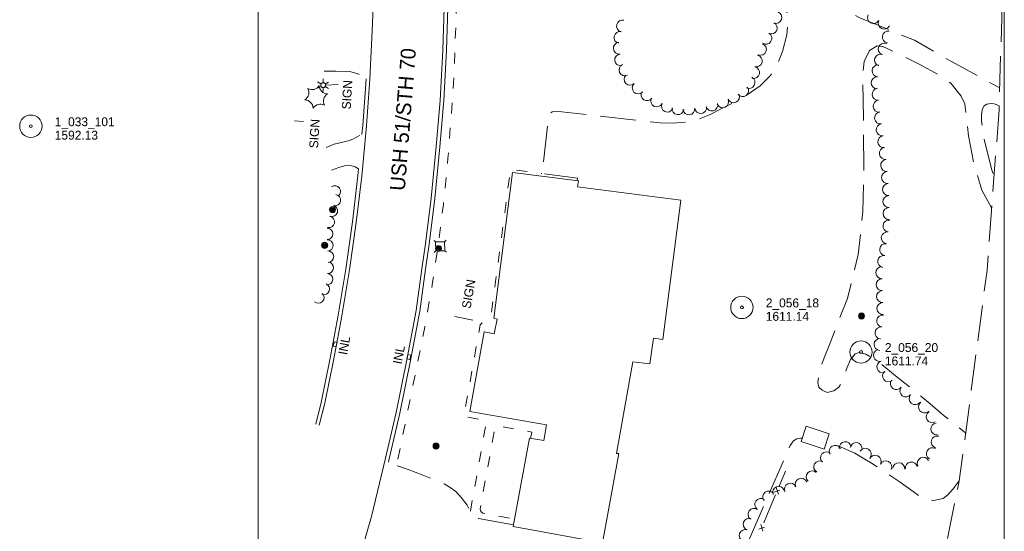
# Model space of a CAD drawing. Header units: feet. Extents: x 388115 to 389683, y 102500 to 104019.
# Tile 2 of 6: x 388340 to 389000, y 103054 to 103397. Entities that reach past the tile are written whole.
import ezdxf
from ezdxf.enums import TextEntityAlignment as Align

# ---------------------------------------------------------------- set-up
doc = ezdxf.new("R2010")
doc.units = ezdxf.units.FT
doc.header["$MEASUREMENT"] = 0
for name, pattern in [('DGN Style 3', [33.539646, 23.95689, -9.582756]), ('DGN Style 4', [38.354981, 19.165512, -9.582756, 0.023957, -9.582756]), ('DGN Style 5', [16.769823, 7.187067, -9.582756])]:
    doc.linetypes.add(name, pattern=pattern)
for name, color, linetype, lineweight in [('E_DWY', 73, 'DGN Style 3', 0), ('E_LAND_Vegetation', 21, 'Continuous', 0), ('E_MAP_GridLines', 251, 'Continuous', 0), ('E_MAP_Limits', 21, 'DGN Style 3', 0), ('E_MAP_PassPoints', 40, 'Continuous', 0), ('E_MISCPROP', 40, 'Continuous', 0), ('E_MISCPROP_HvyLine', 54, 'Continuous', 13), ('E_MISCPROP_Railing', 40, 'Continuous', 0), ('E_PATH_Sidewalk', 73, 'DGN Style 5', 0), ('E_RDWY', 40, 'Continuous', 13), ('E_RDWY_Name', 221, 'Continuous', 0), ('E_UTL_AboveGroundPipe', 40, 'DGN Style 4', 0)]:
    doc.layers.add(name, color=color, linetype=linetype, lineweight=lineweight)
doc.styles.add('Style-IGR_FONT_0', font='IGR_FONT_0.shx')

# ---------------------------------------------------------------- blocks, each defined once
blk = doc.blocks.new('PP')
at = {"layer": 'E_MAP_PassPoints', "color": 40, "linetype": 'Continuous', "lineweight": 0}
for radius in [7.5, 0.96]:
    blk.add_circle((0, 0), radius, dxfattribs=at)
blk = doc.blocks.new('INLT')
at = {"layer": 'E_MISCPROP_Railing', "color": 40, "linetype": 'Continuous', "lineweight": 0, "flags": 128}
blk.add_lwpolyline([(3, -2), (3, 0), (0, 0), (0, -2), (3, -2)], dxfattribs=at)
blk = doc.blocks.new('INL_2')
at = {"layer": 'E_MISCPROP_Railing', "color": 40, "linetype": 'Continuous', "lineweight": 0, "style": 'Style-IGR_FONT_0'}
blk.add_text('INL', height=6, rotation=359.99995, dxfattribs=at).set_placement((-5.74, -3.01))
blk = doc.blocks.new('INL_3')
at = {"layer": 'E_MISCPROP_Railing', "color": 40, "linetype": 'Continuous', "lineweight": 0, "style": 'Style-IGR_FONT_0'}
blk.add_text('INL', height=6, rotation=0.00012, dxfattribs=at).set_placement((-5.74, -3.01))
blk = doc.blocks.new('POLE')
at = {"layer": 'E_MISCPROP', "color": 20, "linetype": 'Continuous', "lineweight": 0}
for centre, radius in [((-0.01, 0.02), 2.02), ((-0.01, 0.03), 1.52), ((0, -0.01), 1.01), ((0, 0), 0.502)]:
    blk.add_circle(centre, radius, dxfattribs=at)
blk = doc.blocks.new('LTP')
at = {"layer": 'E_MISCPROP', "color": 20, "linetype": 'Continuous', "lineweight": 0}
for p, q in [((-1.63, 0.07), (-4.24, 0.14)), ((-0.8, 1.43), (-2, 3.73)), ((0.9, 1.42), (2.27, 3.65)), ((-0.88, -1.42), (-2.24, -3.61)), ((0.76, -1.47), (2, -3.65)), ((1.64, -0.02), (4.16, -0.09))]:
    blk.add_line(p, q, dxfattribs=at)
blk.add_circle((0, 0), 1.64, dxfattribs=at)
blk = doc.blocks.new('PED')
at = {"layer": 'E_UTL_AboveGroundPipe', "color": 101, "linetype": 'Continuous', "lineweight": 13}
for p, q in [((-3.12, 2.9), (-4.18, 3.96)), ((2.88, 2.9), (3.94, 3.96)), ((-4.18, -4.16), (-3.12, -3.1)), ((3.95, -4.16), (2.89, -3.1))]:
    blk.add_line(p, q, dxfattribs=at)
at = {"layer": 'E_UTL_AboveGroundPipe', "color": 101, "linetype": 'Continuous', "lineweight": 13, "flags": 128}
blk.add_lwpolyline([(-3.12, -3.1), (2.89, -3.1), (2.88, 2.9), (-3.12, 2.9)], close=True, dxfattribs=at)
blk = doc.blocks.new('SIGN')
at = {"layer": 'E_MISCPROP', "color": 20, "linetype": 'Continuous', "lineweight": 0, "style": 'Style-IGR_FONT_0'}
blk.add_text('SIGN', height=6, rotation=0.00013, dxfattribs=at).set_placement((-9.61, -0.01), align=Align.MIDDLE_LEFT)
blk = doc.blocks.new('SIGN_4')
at = {"layer": 'E_MISCPROP', "color": 20, "linetype": 'Continuous', "lineweight": 0, "style": 'Style-IGR_FONT_0'}
blk.add_text('SIGN', height=6, rotation=359.99997, dxfattribs=at).set_placement((-9.6, -0.01), align=Align.MIDDLE_LEFT)
blk = doc.blocks.new('PINEL')
at = {"layer": 'E_LAND_Vegetation', "color": 93, "linetype": 'Continuous', "lineweight": 0}
for centre, start, end in [((-8.14, 7.32), 275.21129, 0.9762), ((2.26, 10.71), 215.21129, 300.9762), ((-10.4, -3.39), 335.21129, 60.9762), ((10.41, 3.41), 155.2113, 240.97621), ((-2.25, -10.7), 35.2113, 120.97621), ((8.15, -7.3), 95.2113, 180.97621)]:
    blk.add_arc(centre, 5.72, start, end, dxfattribs=at)

msp = doc.modelspace()

# ---------------------------------------------------------------- linework, layer by layer
at = {"layer": 'E_DWY', "color": 51, "linetype": 'DGN Style 3', "lineweight": 0, "flags": 128}
for points in [[(388713.86, 103288.79), (388714.03, 103290.28), (388690.19, 103293.49), (388694.61, 103331.65), (388695.46, 103333.65), (388697.06, 103334.87), (388699.5, 103335.41), (388755.38, 103329.1), (388769.32, 103327.43), (388777.62, 103327.25), (388786.28, 103327.99), (388793.4, 103329.32), (388802.5, 103332.92), (388810.24, 103336.82), (388820.23, 103341.85), (388827.63, 103346.16), (388836.46, 103352.4), (388843.46, 103359.19), (388847.88, 103366.6), (388851.41, 103375.4), (388854.26, 103386.5), (388855.09, 103395.77), (388854.29, 103402.05), (388851.59, 103409.62), (388845.89, 103418.95), (388840.8, 103425.23), (388828.41, 103437.72), (388816.01, 103447.54), (388804.6, 103454.81), (388787.96, 103462.56), (388771.64, 103468.73), (388751.64, 103474.66), (388720.73, 103483.02), (388698.78, 103487.72), (388681.59, 103490.83), (388667.69, 103492.07), (388652.84, 103492.61), (388638.2, 103492.43), (388631.38, 103491.14), (388626.75, 103489.38)], [(388999.15, 103425.81), (388976.19, 103428.79), (388927.92, 103435.61), (388886.57, 103441.9), (388871.3, 103443.76), (388866.53, 103443.54), (388864.16, 103442.61), (388862.54, 103441.07), (388861.02, 103438.45), (388860.6, 103434.57), (388861.06, 103430.09), (388863.04, 103425.5), (388867.36, 103419.5), (388875.23, 103413.6), (388884.94, 103407.2), (388903.16, 103397.97), (388939.8, 103382.83), (388964.28, 103368.77), (388997.03, 103350.9)], [(388918.54, 103378.77), (388914.83, 103379.16), (388909.68, 103375.89), (388906.19, 103368.54), (388905.13, 103358.84), (388905.46, 103343.66), (388905.95, 103297.66), (388905.31, 103267.99), (388902.11, 103239.16), (388894.87, 103209.63), (388882.64, 103178.08), (388879.24, 103169.78), (388876.02, 103161.09), (388875.04, 103153.31), (388875.77, 103150.24), (388877.91, 103148.13), (388881.34, 103146.7), (388885.76, 103147.7), (388889.2, 103150.25), (388891.66, 103154.34), (388894.6, 103163), (388896.88, 103168.86), (388900.07, 103172.47), (388902.71, 103173.43), (388907.22, 103172.25), (388914.92, 103167.97), (388927.2, 103157.86), (388949.03, 103140.24), (388959.84, 103131.07), (388967.77, 103124.62), (388974.14, 103119.6)], [(388991.64, 103270.31), (388991.54, 103270.43), (388985.1, 103282.38), (388979.8, 103299.24), (388976.13, 103318.87), (388974.54, 103332.96), (388973.67, 103340.13), (388971.21, 103345.36), (388964.28, 103354.11), (388956.46, 103359.47), (388943.96, 103366.4), (388918.71, 103378.74), (388918.54, 103378.77)], [(388544.09, 103362.21), (388552.1, 103362.12), (388561.34, 103361.96), (388566.83, 103360.28), (388570.06, 103358.75), (388572.41, 103356.99)], [(388996.69, 103339.02), (388996.38, 103339.19), (388993.26, 103340.23), (388991.03, 103340.55), (388988.35, 103340), (388986.68, 103338.87), (388985.39, 103336.82), (388984.78, 103333.33), (388984.88, 103328.41), (388986.28, 103317.45), (388991.8, 103295.81), (388993.27, 103291.86)], [(388545.62, 103310.89), (388550.91, 103313.07), (388556.72, 103314.6), (388561.27, 103315.63), (388563.86, 103316.74), (388567.03, 103318.46), (388569.53, 103319.61)], [(388549.18, 103295.65), (388554, 103297.55), (388557.9, 103298.6), (388560.65, 103298.98), (388562.82, 103298.74), (388564.96, 103297.93), (388567.3, 103296.57)], [(388897.64, 102994.89), (388896.04, 102990.74), (388894.28, 102989.18), (388891.88, 102988.52), (388889.44, 102988.27), (388859.04, 102986.65), (388816.29, 102983.89), (388808.16, 102983.05), (388805.91, 102983.51), (388803.35, 102984.48), (388802.9, 102984.84), (388802.68, 102985.64), (388802.42, 102986.85), (388856.52, 103110.97), (388858.79, 103114.22), (388861.11, 103115.56), (388863.53, 103116.08), (388864.6, 103115.99)], [(388910, 103099.82), (388899.81, 103105.84), (388886.56, 103112.01), (388881.13, 103114.18)], [(388671.08, 103057.89), (388647.74, 103062.03), (388645.74, 103062.78), (388644.06, 103064.24), (388643.05, 103065.67), (388641.88, 103067.66), (388640.1, 103071.03), (388636.32, 103076.01), (388632.34, 103080.21), (388628.6, 103082.99), (388624.53, 103085.25), (388618.58, 103088), (388609.98, 103091.43), (388600.49, 103095.06), (388593.44, 103097.4), (388589.35, 103098.9), (388587.29, 103099.99)], [(388969.89, 103087.35), (388965.86, 103081.94), (388962.29, 103078.01), (388959.11, 103075.63), (388952.82, 103074.16), (388948.38, 103074.66), (388943.94, 103076.53), (388938.91, 103080.12), (388929.57, 103086.98), (388920, 103093.39), (388911.04, 103099.18), (388910, 103099.82)]]:
    msp.add_lwpolyline(points, dxfattribs=at)
at = {"layer": 'E_LAND_Vegetation', "color": 93, "linetype": 'Continuous', "lineweight": 0}
for centre, radius, start, end in [((388846.95, 103398.12), 3.98, 251.54965, 71.53433), ((388912.35, 103398.02), 4.01, 152.90328, 332.88795), ((388744.16, 103392.46), 3.98, 76.22853, 256.2132), ((388843.94, 103391.04), 3.98, 244.49778, 64.48246), ((388919.49, 103394.36), 4.01, 152.90328, 332.88795), ((388742.43, 103384.75), 3.98, 77.99068, 257.97536), ((388840.28, 103384.21), 3.98, 238.81514, 58.79981), ((388922.38, 103385.02), 4.01, 81.85266, 261.83734), ((388742.04, 103377.57), 3.98, 96.50155, 276.48623), ((388836.61, 103376.77), 3.98, 248.65217, 68.63685), ((388919.62, 103376.92), 4.01, 64.92546, 244.91013), ((388742.94, 103369.66), 3.98, 96.50155, 276.48623), ((388833.83, 103369), 3.98, 256.81824, 76.80292), ((388917.15, 103369.55), 4.01, 71.74276, 251.72744), ((388745.82, 103362.98), 3.98, 114.6891, 294.67377), ((388832.01, 103361.25), 3.98, 256.81824, 76.80292), ((388915.41, 103362.33), 4.01, 86.64375, 266.62843), ((388749.18, 103356.62), 3.98, 134.15315, 314.13783), ((388828.99, 103354.52), 3.98, 241.99449, 61.97917), ((388914.94, 103354.33), 4.01, 86.64375, 266.62843), ((388754.72, 103350.9), 3.98, 134.15315, 314.13783), ((388824.77, 103349.1), 3.98, 216.70406, 36.68873), ((388915.44, 103346.63), 4.01, 94.94145, 274.92613), ((388760.62, 103346.27), 3.98, 145.99858, 325.98326), ((388767.04, 103342.12), 3.98, 154.58416, 334.56884), ((388818.53, 103344.93), 3.98, 204.95849, 24.94317), ((388774.24, 103338.7), 3.98, 154.58416, 334.56884), ((388781.3, 103336.97), 3.98, 171.65487, 351.63954), ((388788.66, 103336.82), 3.98, 186.49498, 6.47965), ((388796.57, 103337.72), 3.98, 186.49498, 6.47965), ((388804.05, 103339.48), 3.98, 194.10319, 14.08786), ((388811.3, 103341.57), 3.98, 204.95849, 24.94317), ((388916.13, 103338.64), 4.01, 94.94145, 274.92613), ((388917.12, 103330.78), 4.01, 97.77158, 277.75626), ((388918.21, 103322.83), 4.01, 97.77158, 277.75626), ((388919.29, 103314.87), 4.01, 97.482, 277.46668), ((388920.33, 103306.92), 4.01, 97.482, 277.46668), ((388921.23, 103298.84), 4.01, 94.52375, 274.50843), ((388921.86, 103290.84), 4.01, 94.52375, 274.50843), ((388551.43, 103281.44), 3.82, 307.51079, 127.49547), ((388922.42, 103282.75), 4.01, 92.10884, 272.09352), ((388551.41, 103275.61), 3.82, 259.57171, 79.55639), ((388922.72, 103274.73), 4.01, 92.10884, 272.09352), ((388549.4, 103268.52), 3.82, 252.33186, 72.31654), ((388547.28, 103260.98), 3.82, 258.14828, 78.13295), ((388922.87, 103266.62), 4.01, 89.7006, 269.68527), ((388922.8, 103258.3), 4.01, 81.4162, 261.40088), ((388546.16, 103253.03), 3.82, 270.39386, 90.37854), ((388921.6, 103250.36), 4.01, 81.4162, 261.40088), ((388546.38, 103245.28), 3.82, 273.72634, 93.71102), ((388920.51, 103242.44), 4.01, 82.21938, 262.20406), ((388546.76, 103237.72), 3.82, 271.80459, 91.78926), ((388919.23, 103234.45), 4.01, 80.1993, 260.18398), ((388546.67, 103230.29), 3.82, 265.96297, 85.94764), ((388546.14, 103222.67), 3.82, 265.96297, 85.94764), ((388917.98, 103226.96), 4.01, 91.6672, 271.65188), ((388544.02, 103216), 3.82, 247.71244, 67.69712), ((388918.21, 103218.94), 4.01, 91.6672, 271.65188), ((388540.28, 103210.33), 3.82, 227.06737, 47.05205), ((388918.44, 103210.92), 4.01, 91.6672, 271.65188), ((388918.7, 103202.9), 4.01, 91.84572, 271.83039), ((388918.54, 103194.54), 4.01, 81.84939, 261.83406), ((388917.4, 103186.6), 4.01, 81.84939, 261.83406), ((388916.77, 103178.78), 4.01, 86.61958, 266.60426), ((388916.38, 103171.5), 4.01, 106.32355, 286.30823), ((388918.63, 103163.8), 4.01, 106.32355, 286.30823), ((388922.51, 103157.8), 4.01, 127.64784, 307.63252), ((388927.74, 103152.55), 4.01, 142.54879, 322.53347), ((388934.11, 103147.67), 4.01, 142.54879, 322.53347), ((388940.35, 103142.47), 4.01, 139.70417, 319.68884), ((388946.65, 103136.91), 4.01, 129.03534, 309.02001), ((388951.79, 103130.34), 4.01, 119.98796, 299.97263), ((388954.85, 103122.16), 4.01, 95.88971, 275.87439), ((388893.45, 103109.59), 4.01, 8.61553, 188.6002), ((388900.76, 103109.04), 4.01, 351.5401, 171.52478), ((388955.02, 103113.44), 4.01, 74.09085, 254.07553), ((388880.91, 103102.85), 4.01, 49.29449, 229.27917), ((388886.69, 103107.17), 4.01, 28.40653, 208.39121), ((388906.85, 103105.22), 4.01, 328.62118, 148.60586), ((388951.91, 103105.53), 4.01, 59.41809, 239.40276), ((388876.36, 103096.81), 4.01, 61.01699, 241.00166), ((388913.48, 103100.48), 4.01, 332.39831, 152.38299), ((388920.59, 103096.77), 4.01, 332.39831, 152.38299), ((388937.74, 103096.02), 4.01, 9.46136, 189.44604), ((388945.72, 103099.13), 4.01, 26.54676, 206.53144), ((388871.26, 103090.08), 4.01, 48.16125, 228.14593), ((388929.3, 103095.54), 4.01, 356.30779, 176.29246), ((388863.98, 103085.12), 4.01, 24.79193, 204.77661), ((388842.17, 103076.54), 4.01, 38.11584, 218.10051), ((388848.83, 103079.62), 4.01, 21.04639, 201.03106), ((388856.69, 103081.75), 4.01, 24.79193, 204.77661), ((388836.83, 103071.51), 4.01, 55.03324, 235.01791), ((388832.24, 103064.94), 4.01, 55.03324, 235.01791), ((388829.14, 103058.21), 4.01, 70.2667, 250.25138), ((388826.43, 103050.66), 4.01, 70.2667, 250.25138)]:
    msp.add_arc(centre, radius, start, end, dxfattribs=at)
at = {"layer": 'E_MAP_GridLines', "color": 161, "linetype": 'Continuous', "lineweight": 0}
for p, q in [((388500, 102500), (388500, 104000)), ((389000, 102500), (389000, 104000))]:
    msp.add_line(p, q, dxfattribs=at)
at = {"layer": 'E_MAP_Limits', "color": 73, "linetype": 'DGN Style 3', "lineweight": 0, "flags": 128}
msp.add_lwpolyline([(388929.05, 102918.88), (388947.08, 102976.19), (388969.89, 103087.36), (388988.51, 103228.66), (388996.61, 103336.26), (389000.08, 103458.32), (388997.77, 103572.53), (388990.29, 103842.03)], dxfattribs=at)
at = {"layer": 'E_MISCPROP', "color": 20, "linetype": 'Continuous', "lineweight": 0}
for p, q in [((388545.66, 103352.65), (388553.55, 103353.19)), ((388524.27, 103328.79), (388530.35, 103328.32)), ((388631.67, 103197.59), (388643.84, 103195.15))]:
    msp.add_line(p, q, dxfattribs=at)
at = {"layer": 'E_MISCPROP_HvyLine', "color": 241, "linetype": 'Continuous', "lineweight": 13, "flags": 128}
for points in [[(388783.3, 103275.61), (388713.98, 103284.65), (388714.66, 103288.69), (388670.5, 103294.28), (388657.83, 103196.36), (388660.09, 103195.77), (388658.08, 103185.97), (388651.5, 103187.34), (388641.93, 103133.87), (388693.29, 103124.9), (388691.35, 103114.42), (388681.88, 103115.91), (388670.85, 103056.67), (388730.76, 103045.84), (388741.59, 103105.75), (388740.22, 103105.75), (388751.16, 103167.18), (388762.41, 103165.74), (388764.88, 103182.99), (388771.27, 103182.14)], [(388879.33, 103108.64), (388863.85, 103113.66), (388867.19, 103123.98), (388882.68, 103118.95)]]:
    msp.add_lwpolyline(points, close=True, dxfattribs=at)
at = {"layer": 'E_MISCPROP_Railing', "color": 40, "linetype": 'Continuous', "lineweight": 0}
for p, q in [((388845.85, 103079.72), (388849.7, 103081.02)), ((388848.66, 103078.36), (388847.16, 103082.86)), ((388835.51, 103055), (388839.36, 103056.3)), ((388838.31, 103053.65), (388836.82, 103058.15))]:
    msp.add_line(p, q, dxfattribs=at)
at = {"layer": 'E_MISCPROP_Railing', "color": 40, "linetype": 'Continuous', "lineweight": 0, "flags": 128}
for points in [[(388849.13, 103083.82), (388853.33, 103093.86)], [(388842.99, 103069.15), (388846.69, 103077.98)], [(388838.78, 103059.1), (388842.99, 103069.15)]]:
    msp.add_lwpolyline(points, dxfattribs=at)
at = {"layer": 'E_PATH_Sidewalk', "color": 51, "linetype": 'DGN Style 5', "lineweight": 0, "flags": 128}
for points in [[(388634.14, 103491.66), (388633.44, 103487.78), (388632.98, 103480.88), (388632.79, 103465.45), (388633.23, 103439.86), (388633.25, 103419.72), (388632.48, 103395.24), (388631.35, 103362.3), (388629.34, 103331.94), (388627.17, 103303.76), (388624.14, 103272.68), (388621.07, 103249.27), (388616.91, 103220.47), (388611.42, 103189.21), (388601.86, 103142.31), (388592.79, 103097.64)], [(388642.24, 103067.05), (388653.06, 103127.57), (388637.82, 103130.52), (388648.76, 103192.02), (388656.38, 103200.55), (388669.06, 103296.29), (388690.19, 103293.49)], [(388682.49, 103115.82), (388683.37, 103120.07), (388658.93, 103124.54), (388648.72, 103068.67), (388648.92, 103067.32), (388649.65, 103066.3), (388650.52, 103065.77), (388671.8, 103061.76)]]:
    msp.add_lwpolyline(points, dxfattribs=at)
at = {"layer": 'E_RDWY', "color": 21, "linetype": 'Continuous', "lineweight": 13, "flags": 128}
for points in [[(388567.94, 103815.27), (388568.65, 103780.49), (388569.56, 103745.72), (388570.25, 103717.47), (388571.23, 103685.58), (388572.02, 103655.52), (388573.1, 103616.28), (388573.62, 103595.74), (388574.66, 103564.44), (388575.39, 103533.05), (388576.43, 103499.4), (388576.99, 103471.93), (388577.41, 103442.33), (388577.2, 103411.95), (388576.65, 103394.04), (388574.9, 103356.68), (388572.6, 103325.42), (388569.35, 103291.77), (388565.59, 103260.7), (388561.17, 103228.86), (388555.83, 103196.76), (388550.55, 103168.04), (388544.59, 103139.44), (388540.95, 103124.71)], [(388587.29, 103099.99), (388587.78, 103102.03), (388594.82, 103132.73), (388602.25, 103169.14), (388608.36, 103201.18), (388612.05, 103229.24), (388614.64, 103246.07), (388618.43, 103276.72), (388621.81, 103311.4), (388624.37, 103342.38), (388626.15, 103376.24), (388627.18, 103404.55), (388627.65, 103433.13), (388627.43, 103460.41), (388626.78, 103488.22), (388626.75, 103489.38)], [(388566.69, 103031.62), (388575.96, 103063.42), (388585.35, 103102.6), (388592.37, 103133.26), (388599.8, 103169.62), (388605.9, 103201.58), (388609.58, 103229.59), (388612.16, 103246.41), (388615.94, 103277), (388619.32, 103311.63), (388621.88, 103342.55), (388623.65, 103376.35), (388624.68, 103404.62)], [(388572.41, 103356.99), (388572.41, 103356.83), (388570.11, 103325.64), (388569.53, 103319.61)], [(388567.3, 103296.57), (388566.87, 103292.04), (388563.11, 103261.02), (388558.7, 103229.24), (388553.36, 103197.19), (388548.09, 103168.52), (388542.15, 103139.99), (388538.52, 103125.31)]]:
    msp.add_lwpolyline(points, dxfattribs=at)

# ---------------------------------------------------------------- block references
at = {"layer": 'E_LAND_Vegetation', "color": 93, "linetype": 'Continuous', "lineweight": 0, "xscale": 1.000001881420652, "yscale": 1.000001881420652, "zscale": 1.000001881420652, "rotation": 86.74991599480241}
msp.add_blockref('PINEL', (388538.85, 103344.88), dxfattribs=at)
at = {"layer": 'E_MAP_PassPoints', "color": 40, "linetype": 'Continuous', "lineweight": 0}
for p in [(388347.61, 103325.2), (388824.2, 103203.7), (388904.02, 103173.76)]:
    msp.add_blockref('PP', p, dxfattribs=at)
at = {"layer": 'E_MISCPROP', "color": 20, "linetype": 'Continuous', "lineweight": 0}
for name, p, xscale, yscale, zscale, rotation in [('LTP', (388543.5, 103352.73), 0.9999985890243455, 0.9999985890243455, 0.9999985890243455, 91.24501054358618), ('SIGN_4', (388559.49, 103346.13), 1.000001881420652, 1.000001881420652, 1.000001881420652, 86.74991599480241), ('SIGN_4', (388537.65, 103320.03), 1.000001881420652, 1.000001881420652, 1.000001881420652, 86.74991599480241), ('POLE', (388549.83, 103269.3), 0.9999985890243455, 0.9999985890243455, 0.9999985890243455, 91.24501054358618), ('POLE', (388544.55, 103245.39), 0.9999985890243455, 0.9999985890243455, 0.9999985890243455, 91.24501054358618), ('POLE', (388620.84, 103243.24), 0.9999985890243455, 0.9999985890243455, 0.9999985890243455, 91.24501054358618), ('SIGN', (388640.96, 103212.53), 1.00000029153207, 1.00000029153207, 1.00000029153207, 80.13370162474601), ('POLE', (388904.37, 103197.93), 0.9999985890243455, 0.9999985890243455, 0.9999985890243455, 91.24501054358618), ('POLE', (388619.23, 103110.72), 0.9999985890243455, 0.9999985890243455, 0.9999985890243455, 91.24501054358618)]:
    msp.add_blockref(name, p, dxfattribs=dict(at, xscale=xscale, yscale=yscale, zscale=zscale, rotation=rotation))
at = {"layer": 'E_MISCPROP_Railing', "color": 40, "linetype": 'Continuous', "lineweight": 0}
for name, p, xscale, yscale, zscale, rotation in [('INLT', (388552.81, 103180.32), 0.9999979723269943, 0.9999979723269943, 0.9999979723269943, 259.5696299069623), ('INL_2', (388557.55, 103177.71), 0.9999979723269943, 0.9999979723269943, 0.9999979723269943, 79.56962990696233), ('INL_3', (388594.17, 103171.48), 0.9999993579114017, 0.9999993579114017, 0.9999993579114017, 79.09642489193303), ('INLT', (388599.7, 103169.16), 0.9999993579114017, 0.9999993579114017, 0.9999993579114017, 79.09642489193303)]:
    msp.add_blockref(name, p, dxfattribs=dict(at, xscale=xscale, yscale=yscale, zscale=zscale, rotation=rotation))
at = {"layer": 'E_UTL_AboveGroundPipe', "color": 101, "linetype": 'Continuous', "lineweight": 13, "xscale": 0.9999985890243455, "yscale": 0.9999985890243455, "zscale": 0.9999985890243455, "rotation": 91.24501054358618}
msp.add_blockref('PED', (388621.88, 103244.75), dxfattribs=at)

# ---------------------------------------------------------------- texts
at = {"layer": 'E_MAP_PassPoints', "color": 40, "linetype": 'Continuous', "lineweight": 0, "style": 'Style-IGR_FONT_0'}
for s, p in [('1_033_101', (388363.61, 103325.2)), ('1592.13', (388363.61, 103316.2)), ('2_056_18', (388840.2, 103203.7)), ('1611.14', (388840.2, 103194.7)), ('2_056_20', (388920.02, 103173.76)), ('1611.74', (388920.02, 103164.76))]:
    msp.add_text(s, height=6, dxfattribs=at).set_placement(p)
at = {"layer": 'E_RDWY_Name', "style": 'Style-IGR_FONT_0', "width": 0.999837}
msp.add_text('USH 51/STH 70', height=10, rotation=85.47199, dxfattribs=at).set_placement((388598.2, 103281.6))

doc.saveas('drawing.dxf')
